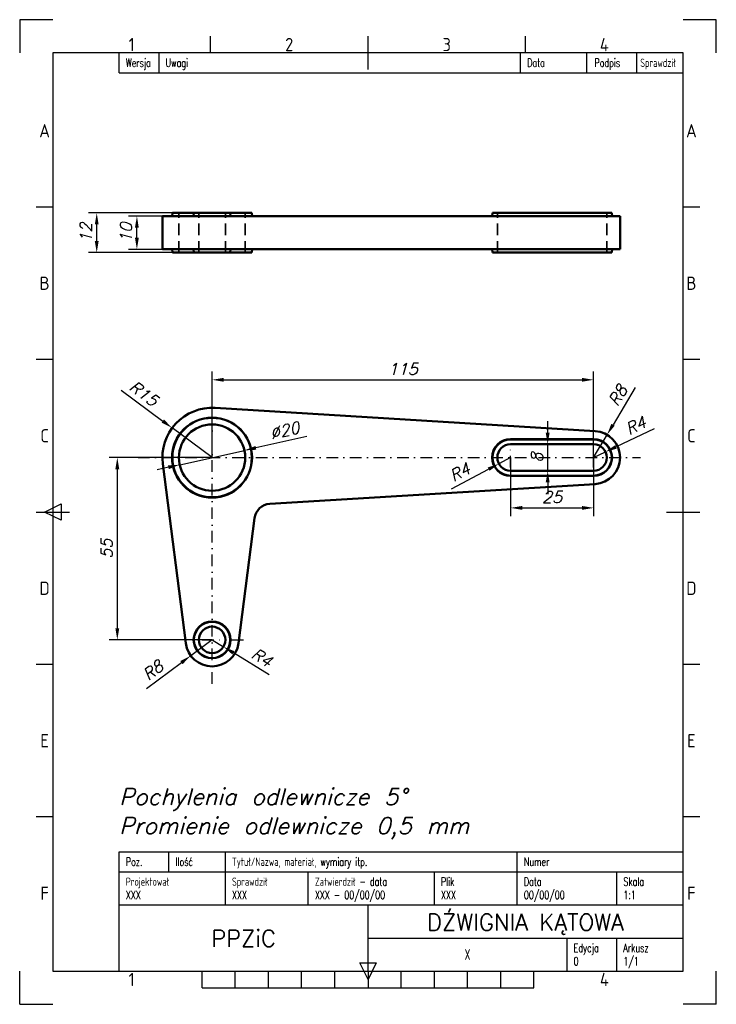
# Model space of a CAD drawing. Extents: x 0 to 210, y 0 to 297.
import ezdxf
from ezdxf.enums import TextEntityAlignment as Align

# ---------------------------------------------------------------- set-up
doc = ezdxf.new("R2010")
doc.units = 0
doc.header["$LTSCALE"] = 7
doc.header["$PDMODE"] = 1
doc.header["$PDSIZE"] = 2
doc.linetypes.add('DASHDOT', pattern=[1, 0.5, -0.25, 0, -0.25])
doc.linetypes.add('DASHED', pattern=[0.75, 0.5, -0.25])
doc.layers.get('DEFPOINTS').update_dxf_attribs({"linetype": 'CONTINUOUS'})
doc.layers.add('Niewidoczne', color=7, linetype='DASHED', lineweight=35)
doc.layers.add('Zarys', color=7, linetype='CONTINUOUS', lineweight=50)
for name, color, linetype in [('Osie', 6, 'DASHDOT'), ('Ramka 025', 7, 'CONTINUOUS'), ('Ramka 050', 6, 'CONTINUOUS'), ('Ramka 070', 5, 'CONTINUOUS'), ('Ramka 200', 8, 'CONTINUOUS'), ('WYM', 6, 'CONTINUOUS')]:
    doc.layers.add(name, color=color, linetype=linetype)
doc.styles.add('ISO Proportional', font='isocp')
doc.styles.add('ISOCP', font='simplex.shx', dxfattribs={"width": 0.7})
doc.styles.add('STANDPN', font='TXT.SHX', dxfattribs={"oblique": 15})
doc.dimstyles.get("Standard").update_dxf_attribs({"dimtxt": 3.5, "dimasz": 3.5, "dimexe": 2.5, "dimexo": 0, "dimgap": 1.5, "dimtad": 1, "dimdec": 3, "dimtxsty": 'STANDPN', "dimcen": -3, "dimdle": 1.25, "dimclrt": 150, "dimadec": 0, "dimazin": 2, "dimtfac": 0.6, "dimtdec": 3, "dimtmove": 0, "dimatfit": 3, "dimfxl": 0, "dimtvp": 1.285714, "dimtolj": 1, "dimarcsym": 0})

# ---------------------------------------------------------------- blocks, each defined once
blk = doc.blocks.new('*D25')
at = {"layer": 'DEFPOINTS', "color": 0}
for p in [(177.08, 171.81), (173, 164.92)]:
    blk.add_point(p, dxfattribs=at)
at = {"layer": 'WYM', "color": 0, "lineweight": -2}
for p, q in [((185.56, 186.1), (178.87, 174.82)), ((173, 164.92), (177.08, 171.81))]:
    blk.add_line(p, q, dxfattribs=at)
at = {"layer": 'WYM', "color": 0}
blk.add_solid([(178.36, 175.11), (179.37, 174.52), (177.08, 171.81)], dxfattribs=at)
at = {"layer": 'WYM', "color": 150, "insert": (180.31, 183.62), "char_height": 3.5, "attachment_point": 5, "rotation": 59.3266, "style": 'STANDPN'}
blk.add_mtext('\\A1;R8', dxfattribs=at)
blk = doc.blocks.new('*D26')
at = {"layer": 'DEFPOINTS', "color": 0}
for p in [(176.61, 166.64), (173, 164.92)]:
    blk.add_point(p, dxfattribs=at)
at = {"layer": 'WYM', "color": 0, "lineweight": -2}
for p, q in [((191.23, 173.6), (179.77, 168.15)), ((173, 164.92), (176.61, 166.64))]:
    blk.add_line(p, q, dxfattribs=at)
at = {"layer": 'WYM', "color": 0}
blk.add_solid([(179.52, 168.67), (180.02, 167.62), (176.61, 166.64)], dxfattribs=at)
at = {"layer": 'WYM', "color": 150, "insert": (185.69, 174.56), "char_height": 3.5, "attachment_point": 5, "rotation": 25.4415, "style": 'STANDPN'}
blk.add_mtext('\\A1;R4', dxfattribs=at)
blk = doc.blocks.new('*D27')
at = {"layer": 'DEFPOINTS', "color": 0}
for p in [(45.95, 173.85), (58, 164.92)]:
    blk.add_point(p, dxfattribs=at)
at = {"layer": 'WYM', "color": 0, "lineweight": -2}
for p, q in [((30.6, 185.23), (43.14, 175.94)), ((58, 164.92), (45.95, 173.85))]:
    blk.add_line(p, q, dxfattribs=at)
at = {"layer": 'WYM', "color": 0}
blk.add_solid([(43.48, 176.41), (42.79, 175.47), (45.95, 173.85)], dxfattribs=at)
at = {"layer": 'WYM', "color": 150, "insert": (37.4, 184.24), "char_height": 3.5, "attachment_point": 5, "rotation": 323.4605, "style": 'STANDPN'}
blk.add_mtext('\\A1;R15', dxfattribs=at)
blk = doc.blocks.new('*D28')
at = {"layer": 'DEFPOINTS', "color": 0}
for p in [(67.76, 167.09), (48.24, 162.76)]:
    blk.add_point(p, dxfattribs=at)
at = {"layer": 'WYM', "color": 0, "lineweight": -2}
for p, q in [((86.55, 171.25), (71.18, 167.85)), ((48.24, 162.76), (67.76, 167.09)), ((44.82, 162), (41.4, 161.25))]:
    blk.add_line(p, q, dxfattribs=at)
at = {"layer": 'WYM', "color": 0}
for points in [[(71.05, 168.41), (71.31, 167.28), (67.76, 167.09)], [(44.69, 162.57), (44.95, 161.43), (48.24, 162.76)]]:
    blk.add_solid(points, dxfattribs=at)
at = {"layer": 'WYM', "color": 150, "insert": (79.87, 173.1), "char_height": 3.5, "attachment_point": 5, "rotation": 12.4963, "style": 'STANDPN'}
blk.add_mtext('\\A1;∅20', dxfattribs=at)
blk = doc.blocks.new('*D29')
at = {"layer": 'DEFPOINTS', "color": 0}
for p in [(148, 164.92), (144.46, 163.06)]:
    blk.add_point(p, dxfattribs=at)
at = {"layer": 'WYM', "color": 0, "lineweight": -2}
for p, q in [((148, 164.92), (144.46, 163.06)), ((130.14, 155.51), (141.37, 161.43))]:
    blk.add_line(p, q, dxfattribs=at)
at = {"layer": 'WYM', "color": 0}
blk.add_solid([(141.09, 161.94), (141.64, 160.91), (144.46, 163.06)], dxfattribs=at)
at = {"layer": 'WYM', "color": 150, "insert": (132.69, 160.53), "char_height": 3.5, "attachment_point": 5, "rotation": 27.797, "style": 'STANDPN'}
blk.add_mtext('\\A1;R4', dxfattribs=at)
blk = doc.blocks.new('*D30')
at = {"layer": 'DEFPOINTS', "color": 0}
for p in [(148, 164.92), (173, 164.92), (173, 149.74)]:
    blk.add_point(p, dxfattribs=at)
at = {"layer": 'WYM', "color": 0, "lineweight": -2}
for p, q in [((148, 164.92), (148, 147.24)), ((173, 164.92), (173, 147.24)), ((151.5, 149.74), (169.5, 149.74))]:
    blk.add_line(p, q, dxfattribs=at)
at = {"layer": 'WYM', "color": 0}
for points in [[(151.5, 150.32), (151.5, 149.15), (148, 149.74)], [(169.5, 150.32), (169.5, 149.15), (173, 149.74)]]:
    blk.add_solid(points, dxfattribs=at)
at = {"layer": 'WYM', "color": 150, "insert": (160.5, 152.99), "char_height": 3.5, "attachment_point": 5, "style": 'STANDPN'}
blk.add_mtext('\\A1;25', dxfattribs=at)
blk = doc.blocks.new('*D31')
at = {"layer": 'DEFPOINTS', "color": 0}
for p in [(157.24, 168.92), (159.17, 168.92), (157.43, 160.92)]:
    blk.add_point(p, dxfattribs=at)
at = {"layer": 'WYM', "color": 0, "lineweight": -2}
for p, q in [((159.17, 172.42), (159.17, 175.92)), ((157.24, 168.92), (161.67, 168.92)), ((159.17, 160.92), (159.17, 168.92)), ((157.43, 160.92), (161.67, 160.92)), ((159.17, 157.42), (159.17, 153.92))]:
    blk.add_line(p, q, dxfattribs=at)
at = {"layer": 'WYM', "color": 0}
for points in [[(158.58, 172.42), (159.75, 172.42), (159.17, 168.92)], [(158.58, 157.42), (159.75, 157.42), (159.17, 160.92)]]:
    blk.add_solid(points, dxfattribs=at)
at = {"layer": 'WYM', "color": 150, "insert": (155.92, 164.92), "char_height": 3.5, "attachment_point": 5, "rotation": 90, "style": 'STANDPN'}
blk.add_mtext('\\A1;8', dxfattribs=at)
blk = doc.blocks.new('*D32')
at = {"layer": 'DEFPOINTS', "color": 0}
for p in [(58, 109.92), (51.57, 105.16)]:
    blk.add_point(p, dxfattribs=at)
at = {"layer": 'WYM', "color": 0, "lineweight": -2}
for p, q in [((58, 109.92), (51.57, 105.16)), ((38.22, 95.27), (48.76, 103.08))]:
    blk.add_line(p, q, dxfattribs=at)
at = {"layer": 'WYM', "color": 0}
blk.add_solid([(48.41, 103.55), (49.11, 102.61), (51.57, 105.16)], dxfattribs=at)
at = {"layer": 'WYM', "color": 150, "insert": (40.15, 100.74), "char_height": 3.5, "attachment_point": 5, "rotation": 36.5384, "style": 'STANDPN'}
blk.add_mtext('\\A1;R8', dxfattribs=at)
blk = doc.blocks.new('*D33')
at = {"layer": 'DEFPOINTS', "color": 0}
for p in [(58, 109.92), (61.42, 107.85)]:
    blk.add_point(p, dxfattribs=at)
at = {"layer": 'WYM', "color": 0, "lineweight": -2}
for p, q in [((58, 109.92), (61.42, 107.85)), ((75.25, 99.43), (64.41, 106.03))]:
    blk.add_line(p, q, dxfattribs=at)
at = {"layer": 'WYM', "color": 0}
blk.add_solid([(64.71, 106.53), (64.1, 105.53), (61.42, 107.85)], dxfattribs=at)
at = {"layer": 'WYM', "color": 150, "insert": (73.01, 104.6), "char_height": 3.5, "attachment_point": 5, "rotation": 328.6928, "style": 'STANDPN'}
blk.add_mtext('\\A1;R4', dxfattribs=at)
blk = doc.blocks.new('*D35')
at = {"layer": 'DEFPOINTS', "color": 0}
for p in [(173, 188.37), (58, 164.92), (173, 164.92)]:
    blk.add_point(p, dxfattribs=at)
at = {"layer": 'WYM', "color": 0, "lineweight": -2}
for p, q in [((58, 164.92), (58, 190.87)), ((173, 164.92), (173, 190.87)), ((61.5, 188.37), (169.5, 188.37))]:
    blk.add_line(p, q, dxfattribs=at)
at = {"layer": 'WYM', "color": 0}
for points in [[(61.5, 188.95), (61.5, 187.79), (58, 188.37)], [(169.5, 188.95), (169.5, 187.79), (173, 188.37)]]:
    blk.add_solid(points, dxfattribs=at)
at = {"layer": 'WYM', "color": 150, "insert": (115.5, 191.62), "char_height": 3.5, "attachment_point": 5, "style": 'STANDPN'}
blk.add_mtext('\\A1;115', dxfattribs=at)
blk = doc.blocks.new('*D36')
at = {"layer": 'DEFPOINTS', "color": 0}
for p in [(58, 164.92), (29.42, 109.92), (58, 109.92)]:
    blk.add_point(p, dxfattribs=at)
at = {"layer": 'WYM', "color": 0, "lineweight": -2}
for p, q in [((58, 164.92), (26.92, 164.92)), ((29.42, 161.42), (29.42, 113.42)), ((58, 109.92), (26.92, 109.92))]:
    blk.add_line(p, q, dxfattribs=at)
at = {"layer": 'WYM', "color": 0}
for points in [[(28.84, 161.42), (30.01, 161.42), (29.42, 164.92)], [(28.84, 113.42), (30.01, 113.42), (29.42, 109.92)]]:
    blk.add_solid(points, dxfattribs=at)
at = {"layer": 'WYM', "color": 150, "insert": (26.17, 137.42), "char_height": 3.5, "attachment_point": 5, "rotation": 90, "style": 'STANDPN'}
blk.add_mtext('\\A1;55', dxfattribs=at)
blk = doc.blocks.new('*D37')
at = {"layer": 'DEFPOINTS', "color": 0}
for p in [(35.33, 237.73), (43, 237.73), (43, 227.73)]:
    blk.add_point(p, dxfattribs=at)
at = {"layer": 'WYM', "color": 0, "lineweight": -2}
for p, q in [((43, 237.73), (32.83, 237.73)), ((35.33, 231.23), (35.33, 234.23)), ((43, 227.73), (32.83, 227.73))]:
    blk.add_line(p, q, dxfattribs=at)
at = {"layer": 'WYM', "color": 0}
for points in [[(34.74, 234.23), (35.91, 234.23), (35.33, 237.73)], [(34.74, 231.23), (35.91, 231.23), (35.33, 227.73)]]:
    blk.add_solid(points, dxfattribs=at)
at = {"layer": 'WYM', "color": 150, "insert": (32.08, 232.73), "char_height": 3.5, "attachment_point": 5, "rotation": 90, "style": 'STANDPN'}
blk.add_mtext('\\A1;10', dxfattribs=at)
blk = doc.blocks.new('*D38')
at = {"layer": 'DEFPOINTS', "color": 0}
for p in [(23.22, 238.73), (46.02, 238.73), (46.02, 226.73)]:
    blk.add_point(p, dxfattribs=at)
at = {"layer": 'WYM', "color": 0, "lineweight": -2}
for p, q in [((46.02, 238.73), (20.72, 238.73)), ((23.22, 230.23), (23.22, 235.23)), ((46.02, 226.73), (20.72, 226.73))]:
    blk.add_line(p, q, dxfattribs=at)
at = {"layer": 'WYM', "color": 0}
for points in [[(22.64, 235.23), (23.8, 235.23), (23.22, 238.73)], [(22.64, 230.23), (23.8, 230.23), (23.22, 226.73)]]:
    blk.add_solid(points, dxfattribs=at)
at = {"layer": 'WYM', "color": 150, "insert": (19.97, 232.73), "char_height": 3.5, "attachment_point": 5, "rotation": 90, "style": 'STANDPN'}
blk.add_mtext('\\A1;12', dxfattribs=at)
blk = doc.blocks.new('ISO-A4')
at = {"layer": 'Ramka 050'}
for p, q in [((57.5, 287), (57.5, 292)), ((105, 282), (105, 292)), ((152.5, 287), (152.5, 292)), ((10, 240.5), (5, 240.5)), ((205, 240.5), (200, 240.5)), ((10, 194.5), (5, 194.5)), ((205, 194.5), (200, 194.5)), ((5, 148.5), (15, 148.5)), ((7.5, 148.5), (12.5, 151)), ((12.5, 146), (7.5, 148.5)), ((12.5, 151), (12.5, 146)), ((195, 148.5), (205, 148.5)), ((10, 102.5), (5, 102.5)), ((205, 102.5), (200, 102.5)), ((10, 56.5), (5, 56.5)), ((205, 56.5), (200, 56.5)), ((105, 10), (105, 15)), ((102.5, 12.5), (107.5, 12.5)), ((105, 7.5), (102.5, 12.5)), ((107.5, 12.5), (105, 7.5)), ((55, 5), (55, 10)), ((65, 5), (65, 10)), ((75, 5), (75, 10)), ((85, 5), (85, 10)), ((95, 5), (95, 10)), ((105, 10), (105, 5)), ((115, 5), (115, 10)), ((125, 5), (125, 10)), ((135, 5), (135, 10)), ((145, 5), (145, 10)), ((155, 5), (155, 10)), ((55, 5), (155, 5))]:
    blk.add_line(p, q, dxfattribs=at)
at = {"layer": 'Ramka 070'}
for p, q in [((200, 287), (10, 287)), ((10, 287), (10, 10)), ((30, 281), (30, 287)), ((42, 281), (42, 287)), ((151, 281), (151, 287)), ((171, 281), (171, 287)), ((186, 281), (186, 287)), ((200, 10), (200, 287)), ((30, 281), (200, 281)), ((30, 40), (30, 46)), ((30, 46), (200, 46)), ((45, 40), (45, 46)), ((62, 40), (62, 46)), ((150, 40), (150, 46)), ((30, 10), (30, 40)), ((30, 40), (200, 40)), ((62, 30), (62, 40)), ((87, 30), (87, 40)), ((125, 30), (125, 40)), ((150, 30), (150, 40)), ((180, 30), (180, 40)), ((30, 30), (200, 30)), ((105, 10), (105, 30)), ((105, 20), (200, 20)), ((165, 10), (165, 20)), ((180, 10), (180, 20)), ((10, 10), (200, 10))]:
    blk.add_line(p, q, dxfattribs=at)
at = {"layer": 'Ramka 200'}
for p, q in [((10, 297), (0, 297)), ((0, 297), (0, 287)), ((210, 297), (200, 297)), ((210, 287), (210, 297)), ((0, 0), (0, 10)), ((210, 0), (210, 10)), ((0, 0), (10, 0)), ((210, 0), (200, 0))]:
    blk.add_line(p, q, dxfattribs=at)
at = {"layer": 'Ramka 025', "style": 'ISOCP', "width": 0.7}
for s, p in [('Wersja', (32, 284)), ('Uwagi', (44, 284)), ('Data', (153, 284)), ('Podpis', (173.27, 284)), ('Sprawdził', (187.08, 284)), ('Ilość', (47, 43)), ('Tytuł/Nazwa, materiał, wymiary itp.', (64, 43)), ('Poz.', (32, 43)), ('Numer', (152, 43)), ('Projektował', (32, 37)), ('Sprawdził', (64, 37)), ('Zatwierdził - data', (89, 37)), ('Plik', (127, 37)), ('Data', (152, 37)), ('Skala', (182, 37)), ('Edycja', (167, 17)), ('Arkusz', (182, 17))]:
    blk.add_text(s, height=2.5, dxfattribs=at).set_placement(p, align=Align.MIDDLE_LEFT)
at = {"layer": 'Ramka 025', "style": 'ISOCP', "width": 0.7, "flags": 8}
for tag, p in [('PROJEKTOWAŁ', (32, 33)), ('SPRAWDZIŁ', (64, 33)), ('ZATWIERDZIŁ_DATA', (89, 33)), ('PLIK', (127, 33)), ('DATA', (152, 33)), ('SKALA', (182, 33)), ('EDYCJA', (167, 13)), ('ARKUSZ', (182, 13))]:
    blk.add_attdef(tag, text='', height=2.5, dxfattribs=at).set_placement(p, align=Align.MIDDLE_LEFT)
at = {"layer": 'Ramka 050', "style": 'ISO Proportional'}
for s, p in [('1', (33.75, 289.5)), ('2', (81.25, 289.5)), ('3', (128.75, 289.5)), ('4', (176.25, 289.5)), ('A', (7.5, 263.5)), ('A', (202.5, 263.5)), ('B', (7.5, 217.5)), ('B', (202.5, 217.5)), ('C', (7.5, 171.5)), ('C', (202.5, 171.5)), ('D', (7.5, 125.5)), ('D', (202.5, 125.5)), ('E', (7.5, 79.5)), ('E', (202.5, 79.5)), ('F', (7.5, 33.5)), ('F', (202.5, 33.5)), ('1', (33.75, 7.5)), ('4', (176.25, 7.5))]:
    blk.add_text(s, height=4, dxfattribs=at).set_placement(p, align=Align.MIDDLE)
at = {"layer": 'Ramka 050', "style": 'ISOCP', "width": 0.7, "flags": 8}
for tag, height, p in [('TYTUŁ', 5, (152.5, 25)), ('WŁAŚCICIEL', 5, (67.5, 20)), ('NUMER_RYSUNKU', 3, (135, 15))]:
    blk.add_attdef(tag, text='', height=height, dxfattribs=at).set_placement(p, align=Align.MIDDLE)

msp = doc.modelspace()

# ---------------------------------------------------------------- linework, layer by layer
at = {"layer": 'Niewidoczne', "color": 7, "lineweight": 35}
for p, q in [((47.9997, 226.7319), (47.9997, 238.7319)), ((53.9997, 226.7319), (53.9997, 238.7319)), ((61.9997, 226.7319), (61.9997, 238.7319)), ((67.9997, 226.7319), (67.9997, 238.7319)), ((143.9997, 226.7319), (143.9997, 238.7319)), ((176.9997, 226.7319), (176.9997, 238.7319))]:
    msp.add_line(p, q, dxfattribs=at)
at = {"layer": 'Osie'}
for p, q in [((57.9997, 96.7056), (57.9997, 185.2182)), ((172.9997, 170.9243), (172.9997, 175.9243)), ((147.9997, 161.9243), (147.9997, 167.9243)), ((172.9997, 161.9243), (172.9997, 167.9243)), ((35.6675, 164.9243), (187.1472, 164.9243)), ((172.9997, 158.9243), (172.9997, 153.9243)), ((51.9997, 109.9243), (46.9997, 109.9243)), ((54.9997, 109.9243), (60.9997, 109.9243)), ((63.9997, 109.9243), (68.9997, 109.9243))]:
    msp.add_line(p, q, dxfattribs=at)
at = {"layer": 'Zarys', "color": 7, "lineweight": 50}
for p, q in [((42.9997, 227.7319), (42.9997, 237.7319)), ((42.9997, 237.7319), (43.1217, 237.7319)), ((50.0648, 237.7319), (43.1217, 237.7319)), ((46.0246, 238.7319), (45.9371, 237.7319)), ((46.0246, 238.7319), (52.5246, 238.7319)), ((50.0648, 237.7319), (65.9346, 237.7319)), ((52.5246, 238.7319), (52.4371, 237.7319)), ((52.5246, 238.7319), (63.4748, 238.7319)), ((63.4748, 238.7319), (63.5623, 237.7319)), ((63.4748, 238.7319), (69.9748, 238.7319)), ((70.772, 237.7319), (65.9346, 237.7319)), ((69.9748, 238.7319), (70.0623, 237.7319)), ((75.427, 237.7319), (70.772, 237.7319)), ((173.4867, 237.7319), (75.427, 237.7319)), ((142.5246, 238.7319), (142.4371, 237.7319)), ((142.5246, 238.7319), (147.9997, 238.7319)), ((172.9997, 238.7319), (147.9997, 238.7319)), ((172.9997, 238.7319), (178.4748, 238.7319)), ((173.4867, 237.7319), (180.9997, 237.7319)), ((178.4748, 238.7319), (178.5623, 237.7319)), ((180.9997, 227.7319), (180.9997, 237.7319)), ((43.1217, 227.7319), (42.9997, 227.7319)), ((43.1217, 227.7319), (50.0648, 227.7319)), ((46.0246, 226.7319), (45.9371, 227.7319)), ((52.5246, 226.7319), (46.0246, 226.7319)), ((65.9346, 227.7319), (50.0648, 227.7319)), ((52.5246, 226.7319), (52.4371, 227.7319)), ((63.4748, 226.7319), (52.5246, 226.7319)), ((63.4748, 226.7319), (63.5623, 227.7319)), ((69.9748, 226.7319), (63.4748, 226.7319)), ((65.9346, 227.7319), (70.772, 227.7319)), ((69.9748, 226.7319), (70.0623, 227.7319)), ((70.772, 227.7319), (75.427, 227.7319)), ((75.427, 227.7319), (173.4867, 227.7319)), ((142.5246, 226.7319), (142.4371, 227.7319)), ((147.9997, 226.7319), (142.5246, 226.7319)), ((147.9997, 226.7319), (172.9997, 226.7319)), ((178.4748, 226.7319), (172.9997, 226.7319)), ((180.9997, 227.7319), (173.4867, 227.7319)), ((178.4748, 226.7319), (178.5623, 227.7319))]:
    msp.add_line(p, q, dxfattribs=at)
at = {"layer": 'Zarys', "color": 7, "linetype": 'Continuous', "lineweight": 50}
for p, q in [((58.9127, 179.8965), (173.4867, 172.9095)), ((147.9997, 170.4869), (172.9997, 170.4869)), ((147.9997, 170.3994), (172.9997, 170.3994)), ((147.9997, 168.9243), (172.9997, 168.9243)), ((50.0648, 108.9061), (43.1217, 163.0152)), ((172.9997, 160.9243), (147.9997, 160.9243)), ((172.9997, 159.4492), (147.9997, 159.4492)), ((172.9997, 159.3617), (147.9997, 159.3617)), ((173.4867, 156.9391), (75.427, 150.9592)), ((70.772, 146.6048), (65.9346, 108.9061))]:
    msp.add_line(p, q, dxfattribs=at)
for centre, radius in [((57.9997, 164.9243), 12.0626), ((57.9997, 164.9243), 11.9751), ((57.9997, 164.9243), 10), ((57.9997, 109.9243), 5.5626), ((57.9997, 109.9243), 5.4751), ((57.9997, 109.9243), 4)]:
    msp.add_circle(centre, radius, dxfattribs=at)
for centre, radius, start, end in [((57.9997, 164.9243), 15, 86.510274, 187.312022), ((172.9997, 164.9243), 8, 273.489726, 86.510274), ((147.9997, 164.9243), 5.5626, 90, 270), ((147.9997, 164.9243), 5.4751, 90, 270), ((172.9997, 164.9243), 5.5626, 270, 90), ((172.9997, 164.9243), 5.4751, 270, 90), ((147.9997, 164.9243), 4, 90, 270), ((172.9997, 164.9243), 4, 270, 90), ((75.7313, 145.9685), 5, 93.489726, 172.687978), ((57.9997, 109.9243), 8, 187.312022, 352.687978)]:
    msp.add_arc(centre, radius, start, end, dxfattribs=at)

# ---------------------------------------------------------------- block references
at = {"layer": 'WYM'}
ref = msp.add_blockref('ISO-A4', (0, 0), dxfattribs=at)
ref.add_attrib('DATA', '00/00/00', dxfattribs={"layer": 'Ramka 025', "height": 2.5, "style": 'ISOCP', "width": 0.7, "flags": 8}).set_placement((152, 33), align=Align.MIDDLE_LEFT)
ref.add_attrib('TYTUŁ', 'DŹWIGNIA KĄTOWA', dxfattribs={"layer": 'Ramka 070', "color": 7, "lineweight": 50, "height": 5, "style": 'ISOCP', "flags": 8}).set_placement((152.5, 25), align=Align.MIDDLE)
ref.add_attrib('PLIK', 'XXX', dxfattribs={"layer": 'Ramka 025', "height": 2.5, "style": 'ISOCP', "width": 0.7, "flags": 8}).set_placement((127, 33), align=Align.MIDDLE_LEFT)
ref.add_attrib('WŁAŚCICIEL', 'PPZiC', dxfattribs={"layer": 'Ramka 050', "color": 7, "lineweight": 50, "height": 5, "style": 'ISOCP', "flags": 8}).set_placement((67.5, 20), align=Align.MIDDLE)
ref.add_attrib('SPRAWDZIŁ', 'XXX', dxfattribs={"layer": 'Ramka 025', "height": 2.5, "style": 'ISOCP', "width": 0.7, "flags": 8}).set_placement((64, 33), align=Align.MIDDLE_LEFT)
ref.add_attrib('PROJEKTOWAŁ', 'XXX', dxfattribs={"layer": 'Ramka 025', "height": 2.5, "style": 'ISOCP', "width": 0.7, "flags": 8}).set_placement((32, 33), align=Align.MIDDLE_LEFT)
ref.add_attrib('ZATWIERDZIŁ_DATA', 'XXX - 00/00/00', dxfattribs={"layer": 'Ramka 025', "height": 2.5, "style": 'ISOCP', "width": 0.7, "flags": 8}).set_placement((89, 33), align=Align.MIDDLE_LEFT)
ref.add_attrib('EDYCJA', '0', dxfattribs={"layer": 'Ramka 025', "height": 2.5, "style": 'ISOCP', "width": 0.7, "flags": 8}).set_placement((167, 13), align=Align.MIDDLE_LEFT)
ref.add_attrib('NUMER_RYSUNKU', 'X', dxfattribs={"layer": 'Ramka 050', "height": 3, "style": 'ISOCP', "width": 0.7, "flags": 8}).set_placement((135, 15), align=Align.MIDDLE)
ref.add_attrib('ARKUSZ', '1/1', dxfattribs={"layer": 'Ramka 025', "height": 2.5, "style": 'ISOCP', "width": 0.7, "flags": 8}).set_placement((182, 13), align=Align.MIDDLE_LEFT)
ref.add_attrib('SKALA', '1:1', dxfattribs={"layer": 'Ramka 025', "height": 2.5, "style": 'ISOCP', "width": 0.7, "flags": 8}).set_placement((182, 33), align=Align.MIDDLE_LEFT)

# ---------------------------------------------------------------- texts
at = {"layer": 'Zarys', "style": 'STANDPN', "oblique": 15}
for s, p in [('Pochylenia odlewnicze 5%%d', (30, 60.1363)), ('Promienie odlewnicze 0,5 mm', (30, 51.3728))]:
    msp.add_text(s, height=5, dxfattribs=at).set_placement(p)

# ---------------------------------------------------------------- dimensions: what is measured, and where the dimension line sits
at = {"layer": 'WYM'}
for base, p1, p2, picture, middle in [((23.221, 238.7319), (46.0246, 226.7319), (46.0246, 238.7319), '*D38', (19.971, 232.7319)), ((35.3278, 237.7319), (42.9997, 227.7319), (42.9997, 237.7319), '*D37', (32.0778, 232.7319)), ((159.1669, 168.9243), (157.4302, 160.9243), (157.2372, 168.9243), '*D31', (155.9169, 164.9243)), ((29.422, 109.9243), (57.9997, 164.9243), (57.9997, 109.9243), '*D36', (26.172, 137.4243))]:
    dim = msp.add_linear_dim(base=base, p1=p1, p2=p2, angle=90, dimstyle='Standard', dxfattribs=at)
    dim.commit()
    dim.dimension.update_dxf_attribs({"geometry": picture, "text_midpoint": middle})
for base, p1, picture, middle in [((172.9997, 188.3704), (57.9997, 164.9243), '*D35', (115.4997, 191.6204)), ((172.9997, 149.736), (147.9997, 164.9243), '*D30', (160.4997, 152.986))]:
    dim = msp.add_linear_dim(base=base, p1=p1, p2=(172.9997, 164.9243), dimstyle='Standard', dxfattribs=at)
    dim.commit()
    dim.dimension.update_dxf_attribs({"geometry": picture, "text_midpoint": middle})
for center, mpoint, picture, middle in [((57.9997, 164.9243), (45.948, 173.855), '*D27', (37.3962, 184.2372)), ((172.9997, 164.9243), (177.0809, 171.805), '*D25', (180.309, 183.6184)), ((172.9997, 164.9243), (176.6118, 166.6427), '*D26', (185.6852, 174.5581)), ((147.9997, 164.9243), (144.4613, 163.0589), '*D29', (132.6896, 160.5272)), ((57.9997, 109.9243), (51.572, 105.1614), '*D32', (40.1503, 100.743)), ((57.9997, 109.9243), (61.4173, 107.8458), '*D33', (73.0118, 104.5981))]:
    dim = msp.add_radius_dim(center=center, mpoint=mpoint, dimstyle='Standard', dxfattribs=at)
    dim.commit()
    dim.dimension.update_dxf_attribs({"geometry": picture, "text_midpoint": middle})
dim = msp.add_diameter_dim_2p(p1=(48.2366, 162.7605), p2=(67.7628, 167.0881), dimstyle='Standard', dxfattribs=at)
dim.commit()
dim.dimension.update_dxf_attribs({"geometry": '*D28', "text_midpoint": (79.8687, 173.0999)})

doc.saveas('drawing.dxf')
